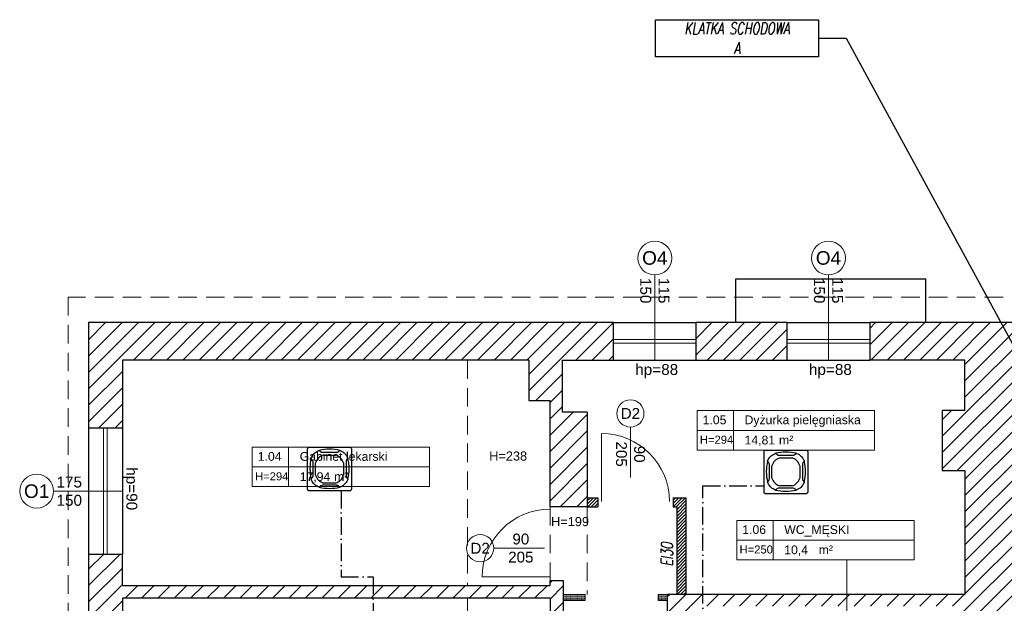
# Model space of a CAD drawing. Header units: millimetres. Extents: x 24385 to 79107, y -56478 to -23676.
# Tile 110 of 256: x 26680 to 28029, y -31542 to -30742. Entities that reach past the tile are written whole.
import ezdxf

# ---------------------------------------------------------------- set-up
doc = ezdxf.new("R2010")
doc.units = ezdxf.units.MM
doc.header["$LTSCALE"] = 2
for name, pattern in [('ACAD_ISO10W100', [18, 12, -3, 0, -3]), ('DASHED', [19.05, 12.7, -6.35]), ('HIDDENX2', [19.05, 12.7, -6.35])]:
    doc.linetypes.add(name, pattern=pattern)
for name, color, linetype, lineweight in [('0_OPIS', 7, 'Continuous', 13), ('3DPLAN_A_DRZWI', 173, 'Continuous', 5), ('3DPLAN_A_OKNA', 153, 'Continuous', 5), ('3DPLAN_A_TABELKA POMIESZCZEŃ', 7, 'Continuous', 0), ('3DPLAN_A_WYSOKOŚCI OPIS', 101, 'Continuous', 5), ('3DPLAN_A_WYSOKOŚCI ZMIANA', 144, 'HIDDENX2', 5), ('A_STOL_OPIS', 55, 'Continuous', 5), ('A_TXT', 7, 'Continuous', 0), ('A_WYBURZENIA', 6, 'Continuous', 0), ('A_ZESTAWIENIE STOLARKI', 3, 'Continuous', 15)]:
    doc.layers.add(name, color=color, linetype=linetype, lineweight=lineweight)
for name, color, linetype in [('3DPLAN_A_KRESKOWANIE 1', 253, 'Continuous'), ('3DPLAN_A_OPIS', 8, 'Continuous'), ('3DPLAN_A_POMIESZCZENIE NUMER', 100, 'Continuous'), ('3DPLAN_K_DZIAŁOWA NISKIE', 134, 'Continuous'), ('3DPLAN_K_NOŚNA', 7, 'Continuous'), ('3DPLAN_K_OBRYS', 243, 'Continuous'), ('3DPLAN_K_OBRYS WIDOK', 242, 'Continuous'), ('A_POMIESZCZENIE OPIS', 100, 'Continuous'), ('IS_freon_urządzenia', 3, 'DASHED')]:
    doc.layers.add(name, color=color, linetype=linetype)
doc.layers.add('kanalizacja pod stropem skropliny', color=7, linetype='Continuous', lineweight=30, true_color=0x60bb04)
doc.styles.add('ARIAL', font='arial.ttf')
doc.styles.add('J-ROMANS', font='ROMANS.SHX', dxfattribs={"width": 0.7, "oblique": 10})
doc.styles.add('TABEL1', font='txt')
pattern_1 = [(45, (28281.13, -31178.053), (-11.22532, 11.22532), [])]

# ---------------------------------------------------------------- blocks, each defined once
blk = doc.blocks.new('zw$2C56')
at = {"layer": 'IS_freon_urządzenia', "linetype": 'Continuous'}
for points in [[(-321, 376), (383, 376), (389, 376), (396, 373), (403, 368), (407, 362), (410, 357), (411, 348), (411, -356), (410, -362), (408, -368), (403, -375), (396, -380), (392, -382), (388, -383), (384, -384), (-322, -384), (-328, -383), (-332, -381), (-337, -379), (-341, -375), (-344, -372), (-346, -368), (-348, -364), (-349, -360), (-349, -358), (-349, 348), (-348, 353), (-348, 357), (-346, 361), (-342, 367), (-339, 370), (-335, 373), (-329, 375), (-325, 376), (-321, 376)], [(-152, 319), (-150, 320), (-148, 320), (-147, 320), (-145, 319), (-144, 318), (-142, 317), (-138, 311), (-137, 309), (-135, 308), (-129, 302), (-123, 298), (-119, 295), (-113, 292), (-108, 291), (-106, 290), (-101, 289), (-97, 288), (-96, 288), (-94, 288), (-92, 288), (-90, 288), (-89, 288), (151, 288), (157, 288), (161, 288), (165, 289), (170, 290), (175, 292), (179, 294), (182, 296), (185, 297), (188, 299), (189, 300), (197, 307), (202, 313), (206, 317), (208, 319), (210, 320), (212, 320), (213, 320), (216, 318), (238, 308), (248, 303), (261, 296), (268, 291), (286, 277), (292, 271), (300, 264), (306, 257), (320, 239), (326, 231), (332, 220), (341, 204), (347, 191), (350, 185), (351, 181), (350, 177), (350, 176), (348, 174), (341, 169), (333, 161), (328, 154), (324, 146), (321, 139), (319, 129), (319, 122), (319, -118), (320, -133), (323, -144), (332, -159), (345, -171), (350, -176), (351, -180), (350, -183), (348, -188), (345, -195), (332, -221), (321, -237), (311, -251), (289, -274), (277, -284), (264, -293), (249, -301), (217, -317), (212, -319), (210, -319), (207, -318), (205, -316), (202, -311), (193, -302), (186, -297), (175, -291), (160, -288), (150, -287), (-89, -287), (-103, -288), (-116, -293), (-125, -298), (-133, -305), (-137, -309), (-144, -317), (-148, -319), (-157, -316), (-164, -313), (-172, -309), (-191, -300), (-206, -290), (-222, -277), (-222, -277), (-241, -260), (-256, -241), (-269, -220), (-277, -206), (-284, -189), (-288, -182), (-288, -178), (-287, -175), (-283, -172), (-275, -165), (-275, -158), (-268, -158), (-263, -150), (-260, -143), (-258, -135), (-256, -125), (-256, -82), (-256, -20), (-256, 123), (-259, 141), (-265, 153), (-274, 165), (-285, 174), (-288, 179), (-287, 184), (-276, 209), (-261, 236), (-246, 255), (-224, 276), (-208, 289), (-152, 319)], [(-75, 239), (138, 239)], [(-211, -111), (-211, 103)], [(274, 103), (274, -111)], [(138, -247), (-75, -247)]]:
    blk.add_lwpolyline(points, dxfattribs=at)
for centre, radius, start, end in [((457, 2), 766, 166.4793, 193.5039), ((-19, 47), 200, 106.2611, 163.6692), ((32, -425), 766, 76.4959, 103.5206), ((82, 47), 200, 16.3308, 73.7389), ((-394, 1), 766, 346.4959, 13.5206), ((-19, -55), 200, 196.3308, 253.7389), ((82, -55), 200, 286.2611, 343.6692), ((31, 426), 766, 256.4793, 283.5039)]:
    blk.add_arc(centre, radius, start, end, dxfattribs=at)
blk = doc.blocks.new('G$CDB1AC55F')
at = {"layer": 'IS_freon_urządzenia', "xscale": 0.07876787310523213, "yscale": 0.07876787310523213, "zscale": 0.07876787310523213}
blk.add_blockref('zw$2C56', (27.5, 30.2), dxfattribs=at)
blk = doc.blocks.new('tabelka dla tp')
at = {"layer": '3DPLAN_A_TABELKA POMIESZCZEŃ'}
for p, q in [((49.7, 54), (49.7, 0)), ((0, 27), (243.1, 27))]:
    blk.add_line(p, q, dxfattribs=at)
blk.add_lwpolyline([(0, 54), (243.1, 54), (243.1, 0), (0, 0)], close=True, dxfattribs=at)
at = {"layer": '3DPLAN_A_POMIESZCZENIE NUMER', "color": 7, "style": 'ARIAL'}
blk.add_attdef('NUMER', (2.2, 35.4), '', height=12, dxfattribs=at)
at = {"layer": 'A_POMIESZCZENIE OPIS', "insert": (112.2, 19.8), "char_height": 12, "width": 36.412, "attachment_point": 1, "style": 'ARIAL'}
blk.add_mtext('{\\C7;m²}', dxfattribs=at)
at = {"layer": 'A_POMIESZCZENIE OPIS', "color": 7, "style": 'ARIAL'}
for tag, p in [('NAZWA', (51.7, 35.4)), ('POWIERZCHNIA', (51.1, 7.2))]:
    blk.add_attdef(tag, p, '', height=12, dxfattribs=at)
blk = doc.blocks.new('I pietroo')
at = {"layer": '3DPLAN_A_KRESKOWANIE 1'}
h = blk.add_hatch(dxfattribs=at)
h.set_pattern_fill('ANSI31', color=256, scale=5, style=0)
h.set_pattern_definition(pattern_1)
h.paths.add_polyline_path([(28490.8, -31157.3), (28212, -31157.3), (28212, -31131.3), (28242.5, -31131.3), (28242.5, -30945.3), (28212.5, -30945.3), (28201.7, -30945.3), (28201.7, -30965.3), (28222.5, -30965.3), (28222.5, -31105.3), (28194.3, -31105.3), (28194.3, -31111.2), (28199.8, -31111.2), (28199.8, -31205.2), (28490.8, -31205.2)])
h.paths.add_polyline_path([(27796.7, -32773.8), (27786.7, -32773.8), (27786.7, -32764.8), (27616.7, -32764.8), (27616.7, -32773.8), (27606.7, -32773.8), (27606.7, -32852.3), (27796.7, -32852.3)])
edge = h.paths.add_edge_path()
edge.add_line((27378.7, -32076.4), (27378.7, -32096.3))
edge.add_line((27378.7, -32096.3), (27394.7, -32096.3))
edge.add_line((27394.7, -32096.3), (27394.7, -32076.4))
edge.add_line((27394.7, -32076.4), (27378.7, -32076.4))
h.paths.add_polyline_path([(27394.7, -32076.4), (27394.7, -32053.8), (27378.7, -32053.8), (27378.7, -32076.4)])
h.paths.add_polyline_path([(27424.7, -32084.8), (27450.7, -32084.8), (27450.7, -32075.8), (27424.7, -32075.8), (27424.7, -32053.8), (27378.7, -32053.8), (27378.7, -32096.3), (27317.7, -32096.3), (27317.7, -32119.3), (26819.7, -32119.3), (26819.7, -32079.3), (26774.2, -32079.3), (26774.2, -32200.8), (26824.8, -32200.8), (26824.8, -32145.8), (27378.7, -32145.8), (27378.7, -32164.8), (27424.7, -32164.8)])
h.paths.add_polyline_path([(27394.7, -31865.3), (27378.7, -31865.3), (27378.7, -31883.3), (27378.7, -31883.3), (27378.7, -31916.5), (27394.7, -31916.5)])
h.paths.add_polyline_path([(27394.7, -31916.5), (27378.7, -31916.5), (27378.7, -31933.8), (27394.7, -31933.8)])
h.paths.add_polyline_path([(27424.7, -31792.8), (27406.7, -31792.8), (27406.7, -31821.8), (27376.7, -31821.8), (27376.7, -31834.8), (26820.7, -31834.8), (26820.7, -31785.2), (26774.2, -31785.2), (26774.2, -31909.3), (26819.7, -31909.3), (26819.7, -31865.3), (27378.7, -31865.3), (27378.7, -31933.8), (27424.7, -31933.8)])
h.paths.add_polyline_path([(26820.7, -31612.2), (26820.7, -31534.8), (27406.7, -31534.8), (27406.7, -31689.8), (27424.7, -31689.8), (27424.7, -31510.8), (27406.7, -31510.8), (27406.7, -31517.8), (26820.7, -31517.8), (26820.7, -31474.8), (26774.2, -31474.8), (26774.2, -31612.2)])
h.paths.add_polyline_path([(27493.7, -31157.3), (26774.2, -31157.3), (26774.2, -31301.8), (26820.7, -31301.8), (26820.7, -31208.8), (27377.7, -31208.8), (27377.7, -31263.8), (27406.7, -31263.8), (27406.7, -31309.8), (27406.7, -31409.8), (27457.7, -31409.8), (27457.7, -31279.8), (27423.7, -31279.8), (27423.7, -31208.8), (27493.7, -31208.8)])
h.paths.add_polyline_path([(27731.7, -31157.3), (27606.7, -31157.3), (27606.7, -31208.8), (27731.7, -31208.8)])
h.paths.add_polyline_path([(27494.7, -32773.8), (27425.7, -32773.8), (27425.7, -32714.8), (27378.7, -32714.8), (27378.7, -32773.8), (26824.8, -32773.8), (26824.8, -32651.8), (26871.8, -32651.8), (26871.8, -32584.8), (26824.8, -32584.8), (26824.8, -32468.8), (26774.2, -32468.8), (26774.2, -32852.3), (27494.7, -32852.3)])
h = blk.add_hatch(dxfattribs=at)
h.set_pattern_fill('ANSI31', color=256, scale=5, style=0)
h.set_pattern_definition(pattern_1)
h.paths.add_polyline_path([(28068.8, -31545.2), (28068.8, -31205.2), (28074.8, -31205.2), (28074.8, -31111.2), (28080.3, -31111.2), (28080.3, -31105.3), (28069, -31105.3), (28069, -31139.3), (28074, -31139.3), (28074, -31154.3), (28062.5, -31154.3), (28062.5, -31157.3), (27844.7, -31157.3), (27844.7, -31208.8), (27975.2, -31208.8), (27975.2, -31277.8), (27944.2, -31277.8), (27944.2, -31359.8), (27975.2, -31359.8), (27975.2, -31529.8), (27813.6, -31529.8), (27813.6, -31545.8), (27965.2, -31545.8), (27965.2, -31609.5), (28068.8, -31609.5), (28068.8, -31582.9), (28713.9, -31582.9), (28713.9, -31157.3), (28600.8, -31157.3), (28600.8, -31205.2), (28624.8, -31205.2), (28624.8, -31262.2), (28640.8, -31262.2), (28640.8, -31399.9), (28682.5, -31399.9), (28682.5, -31453.9), (28640.8, -31453.9), (28640.8, -31545.2), (28068.8, -31545.2)], is_closed=False)
h.paths.add_polyline_path([(27588.7, -31583.8), (27598.7, -31583.8), (27598.7, -31545.8), (27813.6, -31545.8), (27813.6, -31529.8), (27567.7, -31529.8), (27567.7, -31577.8), (27588.7, -31577.8), (27588.7, -31583.8)], is_closed=False)
h.paths.add_polyline_path([(27935.7, -31870.8), (27935.7, -31892.5), (28068.8, -31892.5), (28068.8, -31609.5), (27965.2, -31609.5), (27965.2, -31795.8), (27895.2, -31795.8), (27895.2, -31839.8), (27676.5, -31839.8), (27676.5, -31870.8), (27935.7, -31870.8)], is_closed=False)
h.paths.add_polyline_path([(28140.9, -31892.5), (28140.9, -31609.5), (28068.8, -31609.5), (28068.8, -31892.5), (28140.9, -31892.5)], is_closed=False)
h.paths.add_polyline_path([(28068.8, -32021), (28068.8, -31892.5), (27935.7, -31892.5), (27935.7, -31903.8), (28003.7, -31903.8), (28003.7, -32021), (28068.8, -32021)], is_closed=False)
h.paths.add_polyline_path([(27598.7, -32066.8), (27598.7, -31984.8), (27588.7, -31984.8), (27588.7, -32075.8), (27548.7, -32075.8), (27548.7, -32084.8), (27926.7, -32084.8), (27926.7, -32395.8), (27978.7, -32395.8), (27978.7, -32773.8), (27908.7, -32773.8), (27908.7, -32852.3), (28068.8, -32852.3), (28068.8, -32021), (28003.7, -32021), (28003.7, -32050.8), (27981.7, -32050.8), (27981.7, -32066.8), (27598.7, -32066.8)], is_closed=False)
h.paths.add_polyline_path([(27588.7, -31837.7), (27598.7, -31837.7), (27598.7, -31827.8), (27588.7, -31827.8), (27588.7, -31837.7)], is_closed=False)
h.paths.add_polyline_path([(27598.7, -31837.7), (27588.7, -31837.7), (27588.7, -31864.7), (27676.5, -31864.7), (27676.5, -31839.8), (27598.7, -31839.8), (27598.7, -31837.7)], is_closed=False)
h.paths.add_polyline_path([(27676.5, -31864.7), (27588.7, -31864.7), (27588.7, -31881.8), (27598.7, -31881.8), (27598.7, -31870.8), (27676.5, -31870.8), (27676.5, -31864.7)], is_closed=False)
at = {"layer": '3DPLAN_A_OPIS', "lineweight": 0, "transparency": 33554687}
h = blk.add_hatch(dxfattribs=at)
h.set_pattern_fill('ANSI31', color=1)
h.set_pattern_definition([(45, (5943.0848, 0), (-2.24506403, 2.24506403), [])])
h.paths.add_polyline_path([(27457.7, -31409.8), (27472.3, -31409.8), (27472.3, -31397.3), (27457.7, -31397.3), (27457.7, -31409.8)], is_closed=False)
h.paths.add_polyline_path([(27593.2, -31397.3), (27575.3, -31397.3), (27575.3, -31409.8), (27580.7, -31409.8), (27580.7, -31529.8), (27593.2, -31529.8), (27593.2, -31397.3)], is_closed=False)
at = {"layer": 'A_WYBURZENIA', "transparency": 33554687}
h = blk.add_hatch(dxfattribs=at)
h.set_pattern_fill('DOTS', color=256)
h.set_pattern_definition([(0, (8895.9043, -11332.5662), (0.79375, 1.5875), [0, -1.5875])])
h.paths.add_polyline_path([(27454.7, -31529.8), (27424.7, -31529.8), (27424.7, -31537.8), (27454.7, -31537.8), (27454.7, -31529.8)], is_closed=False)
h.paths.add_polyline_path([(27567.7, -31537.8), (27567.7, -31529.8), (27554.7, -31529.8), (27554.7, -31537.8), (27567.7, -31537.8)], is_closed=False)
at = {"layer": '3DPLAN_A_DRZWI'}
for p, q in [((27477.3, -31402.2), (27477.3, -31309.2)), ((27406.7, -31505.8), (27313.7, -31505.8))]:
    blk.add_line(p, q, dxfattribs=at)
for centre, start, end in [((27477.3, -31402.2), 0, 90), ((27406.7, -31505.8), 90, 180)]:
    blk.add_arc(centre, 93, start, end, dxfattribs=at)
at = {"layer": '3DPLAN_A_OKNA'}
for p, q in [((27493.7, -31180.6), (27606.7, -31180.6)), ((27731.7, -31180.6), (27844.7, -31180.6)), ((27493.7, -31185.6), (27606.7, -31185.6)), ((27731.7, -31185.6), (27844.7, -31185.6)), ((26794.9, -31474.8), (26794.9, -31301.8)), ((26799.9, -31301.8), (26799.9, -31474.8))]:
    blk.add_line(p, q, dxfattribs=at)
at = {"layer": '3DPLAN_A_OPIS', "color": 1, "lineweight": 30}
for p, q in [((27457.7, -31397.3), (27472.3, -31397.3)), ((27472.3, -31397.3), (27472.3, -31409.8)), ((27575.3, -31397.3), (27593.2, -31397.3)), ((27575.3, -31397.3), (27575.3, -31409.8)), ((27593.2, -31529.8), (27593.2, -31397.3)), ((27457.7, -31409.8), (27472.3, -31409.8)), ((27575.3, -31409.8), (27580.7, -31409.8)), ((27580.7, -31529.8), (27580.7, -31409.8))]:
    blk.add_line(p, q, dxfattribs=at)
at = {"layer": '3DPLAN_A_TABELKA POMIESZCZEŃ', "ltscale": 0.5}
blk.add_line((27813.6, -31482.3), (27813.6, -31587.1), dxfattribs=at)
at = {"layer": '3DPLAN_A_WYSOKOŚCI ZMIANA'}
for p, q in [((28027.5, -31122.3), (26746.5, -31122.3)), ((26746.5, -31122.3), (26746.5, -32887.3)), ((27293.7, -31208.8), (27293.7, -31517.8)), ((27406.7, -31409.8), (27406.7, -31510.8)), ((27457.7, -31409.8), (27457.7, -31529.8)), ((27293.7, -31534.8), (27293.7, -31834.8))]:
    blk.add_line(p, q, dxfattribs=at)
at = {"layer": '3DPLAN_K_DZIAŁOWA NISKIE'}
for p, q in [((27493.7, -31208.8), (27606.7, -31208.8)), ((27731.7, -31208.8), (27844.7, -31208.8)), ((26820.7, -31301.8), (26820.7, -31474.8))]:
    blk.add_line(p, q, dxfattribs=at)
at = {"layer": '3DPLAN_K_NOŚNA'}
for p, q in [((27493.7, -31208.8), (27493.7, -31157.3)), ((27606.7, -31208.8), (27606.7, -31157.3)), ((27731.7, -31208.8), (27731.7, -31157.3)), ((27844.7, -31157.3), (27844.7, -31208.8)), ((26820.7, -31208.8), (26820.7, -31301.8)), ((27377.7, -31208.8), (26820.7, -31208.8)), ((27377.7, -31208.8), (27377.7, -31263.8)), ((27423.7, -31208.8), (27493.7, -31208.8)), ((27423.7, -31279.8), (27423.7, -31208.8)), ((27606.7, -31208.8), (27731.7, -31208.8)), ((27975.2, -31208.8), (27844.7, -31208.8)), ((27975.2, -31277.8), (27975.2, -31208.8)), ((27377.7, -31263.8), (27406.7, -31263.8)), ((27406.7, -31309.8), (27406.7, -31263.8)), ((27457.7, -31279.8), (27423.7, -31279.8)), ((27457.7, -31279.8), (27457.7, -31409.8)), ((27944.2, -31277.8), (27944.2, -31359.8)), ((27975.2, -31277.8), (27944.2, -31277.8)), ((26820.7, -31301.8), (26774.2, -31301.8)), ((27406.7, -31409.8), (27406.7, -31309.8)), ((27944.2, -31359.8), (27975.2, -31359.8)), ((27975.2, -31359.8), (27975.2, -31529.8)), ((27457.7, -31409.8), (27406.7, -31409.8)), ((26820.7, -31474.8), (26774.2, -31474.8)), ((26820.7, -31517.8), (26820.7, -31474.8)), ((27406.7, -31517.8), (26820.7, -31517.8)), ((27406.7, -31510.8), (27424.7, -31510.8)), ((27406.7, -31517.8), (27406.7, -31510.8)), ((27424.7, -31510.8), (27424.7, -31689.8)), ((27975.2, -31529.8), (27567.7, -31529.8)), ((27567.7, -31577.8), (27567.7, -31529.8)), ((27406.7, -31534.8), (26820.7, -31534.8)), ((26820.7, -31534.8), (26820.7, -31612.2)), ((27406.7, -31534.8), (27406.7, -31689.8))]:
    blk.add_line(p, q, dxfattribs=at)
at = {"layer": '3DPLAN_K_OBRYS'}
for p, q in [((27493.7, -31157.3), (26774.2, -31157.3)), ((26774.2, -31157.3), (26774.2, -31301.8)), ((27731.7, -31157.3), (27606.7, -31157.3)), ((28062.5, -31157.3), (27844.7, -31157.3)), ((26774.2, -31474.8), (26774.2, -31612.2))]:
    blk.add_line(p, q, dxfattribs=at)
at = {"layer": '3DPLAN_K_OBRYS WIDOK'}
for p, q in [((27661.5, -31157.3), (27661.5, -31097.3)), ((27661.5, -31097.3), (27921.5, -31097.3)), ((27921.5, -31157.3), (27921.5, -31097.3)), ((27493.7, -31157.3), (27606.7, -31157.3)), ((27731.7, -31157.3), (27844.7, -31157.3)), ((26774.2, -31301.8), (26774.2, -31474.8))]:
    blk.add_line(p, q, dxfattribs=at)
at = {"layer": 'A_STOL_OPIS'}
for p, q in [((27550.2, -31092), (27550.2, -31208.8)), ((27788.2, -31092), (27788.2, -31208.8)), ((27516.8, -31369.7), (27516.8, -31300.3)), ((26726.3, -31388.3), (26820.7, -31388.3)), ((27398.9, -31466.4), (27329.5, -31466.4))]:
    blk.add_line(p, q, dxfattribs=at)
at = {"layer": 'A_TXT', "color": 1, "lineweight": 30}
for p, q in [((27774.5, -30767.6), (27812.7, -30767.6)), ((27812.7, -30767.6), (28086.2, -31270.8))]:
    blk.add_line(p, q, dxfattribs=at)
blk.add_lwpolyline([(27551, -30742.2), (27774.5, -30742.2), (27774.5, -30793), (27551, -30793)], close=True, dxfattribs=at)
at = {"layer": 'A_WYBURZENIA'}
for p, q in [((27454.7, -31529.8), (27424.7, -31529.8)), ((27454.7, -31529.8), (27454.7, -31537.8)), ((27454.7, -31529.8), (27454.7, -31537.8)), ((27554.7, -31529.8), (27567.7, -31529.8)), ((27554.7, -31529.8), (27554.7, -31537.8)), ((27424.7, -31537.8), (27454.7, -31537.8)), ((27554.7, -31537.8), (27567.7, -31537.8))]:
    blk.add_line(p, q, dxfattribs=at)
at = {"layer": 'A_ZESTAWIENIE STOLARKI', "ltscale": 0.25}
for centre, radius in [((27550.2, -31068.8), 23.2), ((27788.2, -31068.8), 23.2), ((27516.8, -31281.7), 18.6), ((26703.1, -31388.3), 23.2), ((27310.9, -31466.4), 18.6)]:
    blk.add_circle(centre, radius, dxfattribs=at)
at = {"layer": '3DPLAN_A_TABELKA POMIESZCZEŃ', "ltscale": 0.5}
ref = blk.add_blockref('tabelka dla tp', (27608.2, -31331.9), dxfattribs=at)
ref.add_attrib('NUMER', '1.05', (27615.8, -31296.5), dxfattribs={"layer": '3DPLAN_A_POMIESZCZENIE NUMER', "color": 0, "height": 12, "style": 'ARIAL'})
ref.add_attrib('NAZWA', 'Dyżurka pielęgniaska', (27673.2, -31296.5), dxfattribs={"layer": 'A_POMIESZCZENIE OPIS', "color": 0, "height": 12, "style": 'ARIAL'})
ref.add_attrib('POWIERZCHNIA', '14,81', (27673.2, -31324.2), dxfattribs={"layer": 'A_POMIESZCZENIE OPIS', "color": 0, "height": 12, "style": 'ARIAL'})
ref = blk.add_blockref('tabelka dla tp', (26998.6, -31382), dxfattribs=at)
ref.add_attrib('NUMER', '1.04', (27006.1, -31346.6), dxfattribs={"layer": '3DPLAN_A_POMIESZCZENIE NUMER', "color": 0, "height": 12, "style": 'ARIAL'})
ref.add_attrib('NAZWA', 'Gabinet lekarski', (27063.6, -31346.6), dxfattribs={"layer": 'A_POMIESZCZENIE OPIS', "color": 0, "height": 12, "style": 'ARIAL'})
ref.add_attrib('POWIERZCHNIA', '17,94', (27063.6, -31374.3), dxfattribs={"layer": 'A_POMIESZCZENIE OPIS', "color": 0, "height": 12, "style": 'ARIAL'})
ref = blk.add_blockref('tabelka dla tp', (27662.6, -31482.3), dxfattribs=at)
ref.add_attrib('NUMER', '1.06', (27670.1, -31446.9), dxfattribs={"layer": '3DPLAN_A_POMIESZCZENIE NUMER', "color": 0, "height": 12, "style": 'ARIAL'})
ref.add_attrib('NAZWA', 'WC_MĘSKI', (27727.6, -31446.9), dxfattribs={"layer": 'A_POMIESZCZENIE OPIS', "color": 0, "height": 12, "style": 'ARIAL'})
ref.add_attrib('POWIERZCHNIA', '10,4', (27727.6, -31474.6), dxfattribs={"layer": 'A_POMIESZCZENIE OPIS', "color": 0, "height": 12, "style": 'ARIAL'})
at = {"layer": '3DPLAN_A_TABELKA POMIESZCZEŃ', "color": 7, "ltscale": 0.5, "char_height": 11, "width": 59.207, "attachment_point": 1, "style": 'ARIAL'}
for s, insert in [('H=294', (27612, -31312.2)), ('H=294', (27002.4, -31362.4)), ('H=250', (27666.4, -31462.6))]:
    blk.add_mtext(s, dxfattribs=dict(at, insert=insert))
at = {"layer": '3DPLAN_A_WYSOKOŚCI OPIS', "color": 0, "char_height": 12.5, "width": 59.207, "attachment_point": 1, "style": 'ARIAL'}
for s, insert in [('H=238', (27323.3, -31333.8)), ('H=199', (27408.1, -31423.6))]:
    blk.add_mtext(s, dxfattribs=dict(at, insert=insert))
at = {"layer": 'A_STOL_OPIS', "ltscale": 0.2, "rotation": 270, "style": 'TABEL1'}
for s, width, gutter_width, insert, char_height, attachment_point in [('\\pxqc;{\\fArial|b0|i0|c238|p34;115\\P150}', 72.901, 100, (27550.2, -31113.5), 15, 5), ('\\pxqc;{\\fArial|b0|i0|c238|p34;115\\P150}', 72.901, 100, (27788.2, -31113.5), 15, 5), ('\\pxqc;{\\fArial|b0|i0|c238|p34;90\\P205}', 58.321, 80, (27536.8, -31308.3), 14.872, 1)]:
    blk.add_mtext_dynamic_manual_height_columns(s, width=width, gutter_width=gutter_width, heights=[0], dxfattribs=dict(at, insert=insert, char_height=char_height, attachment_point=attachment_point))
at = {"layer": 'A_STOL_OPIS', "ltscale": 0.2, "style": 'TABEL1'}
for s, width, gutter_width, insert, char_height, attachment_point in [('\\pxqc;{\\fArial|b0|i0|c238|p34;175\\P150}', 72.901, 100, (26747.8, -31388.3), 15, 5), ('\\pxqc;{\\fArial|b0|i0|c238|p34;90\\P205}', 58.321, 80, (27337.5, -31446.3), 14.872, 1)]:
    blk.add_mtext_dynamic_manual_height_columns(s, width=width, gutter_width=gutter_width, heights=[0], dxfattribs=dict(at, insert=insert, char_height=char_height, attachment_point=attachment_point))
at = {"layer": 'A_TXT', "color": 1, "lineweight": 30, "insert": (27662.8, -30767.6), "char_height": 16.2, "width": 223.581, "attachment_point": 5, "style": 'J-ROMANS'}
blk.add_mtext('KLATKA SCHODOWA\\PA', dxfattribs=at)
at = {"layer": 'A_TXT', "color": 1, "lineweight": 30, "insert": (27566.9, -31474.9), "char_height": 16.2, "width": 31.013, "attachment_point": 5, "rotation": 90, "style": 'J-ROMANS'}
blk.add_mtext('EI30', dxfattribs=at)
at = {"layer": 'A_ZESTAWIENIE STOLARKI', "ltscale": 0.2, "style": 'TABEL1'}
for s, width, gutter_width, insert, char_height, attachment_point in [('{\\fArial|b0|i0|c238|p34;O4}', 72.901, 100, (27550.2, -31068.8), 18.59, 5), ('{\\fArial|b0|i0|c238|p34;O4}', 72.901, 100, (27788.2, -31068.8), 18.59, 5), ('\\pxqc;{\\fArial|b0|i0|c238|p34;hp=88}', 72.901, 100, (27516.4, -31214), 15, 1), ('\\pxqc;{\\fArial|b0|i0|c238|p34;hp=88}', 72.901, 100, (27754.4, -31214), 15, 1), ('{\\fArial|b0|i0|c238|p34;D2}', 58.321, 80, (27516.8, -31281.7), 14.872, 5), ('{\\fArial|b0|i0|c238|p34;O1}', 72.901, 100, (26703.1, -31388.3), 18.59, 5), ('{\\fArial|b0|i0|c238|p34;D2}', 58.321, 80, (27310.9, -31466.4), 14.872, 5)]:
    blk.add_mtext_dynamic_manual_height_columns(s, width=width, gutter_width=gutter_width, heights=[0], dxfattribs=dict(at, insert=insert, char_height=char_height, attachment_point=attachment_point))
at = {"layer": 'A_ZESTAWIENIE STOLARKI', "ltscale": 0.2, "insert": (26841.1, -31348.4), "char_height": 15, "attachment_point": 1, "rotation": 270, "style": 'TABEL1'}
blk.add_mtext_dynamic_manual_height_columns('\\pxqc;{\\fArial|b0|i0|c238|p34;hp=90}', width=72.901, gutter_width=100, heights=[0], dxfattribs=at)

msp = doc.modelspace()

# ---------------------------------------------------------------- linework, layer by layer
at = {"layer": 'kanalizacja pod stropem skropliny', "linetype": 'ACAD_ISO10W100'}
for points in [[(27855.9, -31831), (27616.1, -31831), (27616.1, -31381), (27699.9, -31381)], [(27120.4, -31387.8), (27120.4, -31505.7), (27164.2, -31505.7), (27164.2, -31555.4)]]:
    msp.add_lwpolyline(points, dxfattribs=at)

# ---------------------------------------------------------------- block references
at = {"layer": '0_OPIS'}
msp.add_blockref('I pietroo', (0, 0), dxfattribs=at)
at = {"layer": 'IS_freon_urządzenia'}
for p in [(27074.5, -31387.8), (27699.9, -31391.7)]:
    msp.add_blockref('G$CDB1AC55F', p, dxfattribs=at)

doc.saveas('drawing.dxf')
